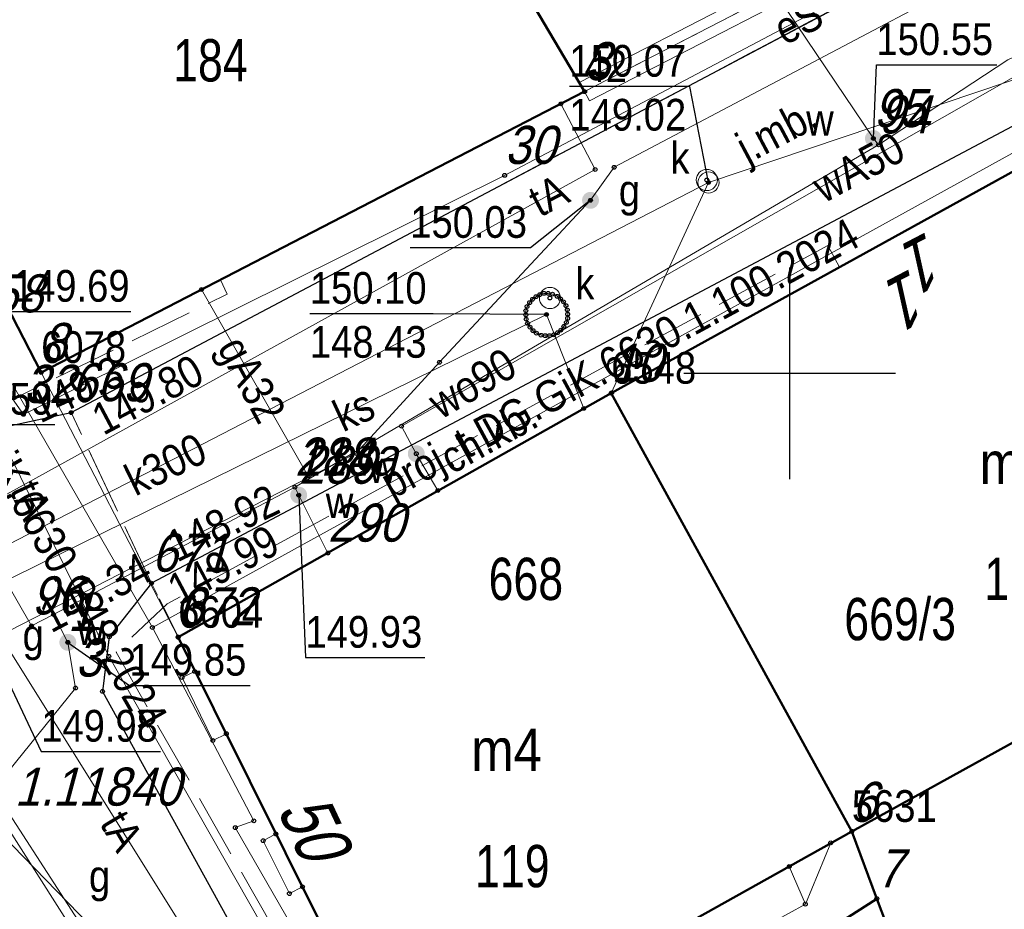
# Model space of a CAD drawing. Header units: metres. Extents: x 5551907 to 5556416, y 5709283 to 5712755.
# Tile 71 of 100: x 5554632 to 5554655, y 5710587 to 5710608. Entities that reach past the tile are written whole.
import ezdxf
from ezdxf.enums import TextEntityAlignment as Align

# ---------------------------------------------------------------- set-up
doc = ezdxf.new("R2010")
doc.units = ezdxf.units.M
for name, pattern in [('1.0_0.5', [1.5, 1, -0.5]), ('1.5_0.5', [2, 1.5, -0.5]), ('219-500', [0])]:
    doc.linetypes.add(name, pattern=pattern)
doc.layers.get('0').update_dxf_attribs({"color": 2, "lineweight": 5})
doc.styles.get("Standard").update_dxf_attribs({"font": 'Working1250', "width": 0.75})
doc.linetypes.add('otdn_500', pattern='A,5,0,[21,ksztalty.shx,S=0.5,R=0,X=0,Y=0]', length=5)

# ---------------------------------------------------------------- blocks, each defined once
blk = doc.blocks.new('PUNKTBUD')
at = {"color": 0}
blk.add_circle((0, 0), 0.045, dxfattribs=at)
blk = doc.blocks.new('203')
at = {"linetype": 'Continuous', "lineweight": 0}
h = blk.add_hatch(color=0, dxfattribs=at)
edge = h.paths.add_edge_path()
edge.add_arc((0, 0), 0.045, 0, 360)
blk = doc.blocks.new('US22')
at = {"color": 0, "linetype": 'Continuous', "lineweight": 13}
blk.add_circle((0, 0), 0.25, dxfattribs=at)
blk = doc.blocks.new('US15')
at = {"color": 0, "linetype": 'Continuous', "lineweight": 13}
blk.add_circle((0, 0), 0.25, dxfattribs=at)
blk = doc.blocks.new('PW01')
at = {"linetype": 'Continuous', "lineweight": 13}
h = blk.add_hatch(color=0, dxfattribs=at)
edge = h.paths.add_edge_path()
edge.add_arc((0, 0), 0.045, 0, 360)
blk = doc.blocks.new('US25')
at = {"linetype": 'Continuous', "lineweight": 0}
h = blk.add_hatch(color=0, dxfattribs=at)
edge = h.paths.add_edge_path()
edge.add_arc((0, 0), 0.2, 0, 360)
blk = doc.blocks.new('PIKIETAW1891')
at = {"color": 0}
blk.add_circle((0, 0), 0.045, dxfattribs=at)
blk = doc.blocks.new('RAMKA500K')
at = {"color": 0}
for p, q in [((250, 97.5), (250, 102.5)), ((247.5, 100), (252.5, 100))]:
    blk.add_line(p, q, dxfattribs=at)

msp = doc.modelspace()

# ---------------------------------------------------------------- linework, layer by layer
at = {"layer": '218-kontur użytku gruntowego', "color": 3, "linetype": 'CONTINUOUS', "lineweight": 18, "flags": 128}
for points in [[(5554645.15, 5710606.66), (5554654.78, 5710611.63)], [(5554654.78, 5710611.63), (5554645.15, 5710606.66)], [(5554627.72, 5710608.91), (5554632.3, 5710600.02)], [(5554632.3, 5710600.02), (5554627.72, 5710608.91)], [(5554659.6, 5710607.15), (5554645.78, 5710599.53)], [(5554645.78, 5710599.53), (5554659.6, 5710607.15)], [(5554632.3, 5710600.02), (5554645.15, 5710606.66)], [(5554645.15, 5710606.66), (5554632.3, 5710600.02)], [(5554645.78, 5710599.53), (5554635.54, 5710593.76)], [(5554635.54, 5710593.76), (5554645.78, 5710599.53)], [(5554651.47, 5710589.17), (5554645.78, 5710599.53)], [(5554645.78, 5710599.53), (5554651.47, 5710589.17)], [(5554635.54, 5710593.76), (5554640.8, 5710583.2)], [(5554640.8, 5710583.2), (5554635.54, 5710593.76)], [(5554657.25, 5710592.36), (5554651.47, 5710589.17)], [(5554651.47, 5710589.17), (5554657.25, 5710592.36)]]:
    msp.add_lwpolyline(points, dxfattribs=at)
at = {"layer": '219-działka ewidencyjna', "color": 7, "linetype": '219-500', "lineweight": 18, "flags": 128}
for points in [[(5554654.78, 5710611.63), (5554645.15, 5710606.66)], [(5554627.72, 5710608.91), (5554632.3, 5710600.02)], [(5554659.6, 5710607.15), (5554645.78, 5710599.53)], [(5554645.15, 5710606.66), (5554632.3, 5710600.02)], [(5554632.3, 5710600.02), (5554635.54, 5710593.76)], [(5554645.78, 5710599.53), (5554635.54, 5710593.76)], [(5554645.78, 5710599.53), (5554651.47, 5710589.17)], [(5554635.54, 5710593.76), (5554640.8, 5710583.2)], [(5554657.25, 5710592.36), (5554651.47, 5710589.17)], [(5554651.47, 5710589.17), (5554653.19, 5710584.6)]]:
    msp.add_lwpolyline(points, dxfattribs=at)
at = {"layer": '312-budynek ewidencyjny', "color": 7, "linetype": 'CONTINUOUS', "lineweight": 50, "flags": 128}
for points in [[(5554639.45, 5710616.29), (5554645.15, 5710606.66)], [(5554632.3, 5710600.02), (5554627.72, 5710608.91)], [(5554645.78, 5710599.53), (5554659.6, 5710607.15)], [(5554645.15, 5710606.66), (5554632.3, 5710600.02)], [(5554635.54, 5710593.76), (5554645.78, 5710599.53)], [(5554645.78, 5710599.53), (5554651.47, 5710589.17)], [(5554651.47, 5710589.17), (5554645.78, 5710599.53)], [(5554639.77, 5710585.26), (5554635.54, 5710593.76)], [(5554657.25, 5710592.36), (5554651.47, 5710589.17)], [(5554651.47, 5710589.17), (5554657.25, 5710592.36)], [(5554651.47, 5710589.17), (5554640.8, 5710583.2)], [(5554652.06, 5710587.58), (5554651.47, 5710589.17)], [(5554644.79, 5710582.93), (5554652.06, 5710587.58)], [(5554652.06, 5710587.58), (5554653.19, 5710584.6)], [(5554653.19, 5710584.6), (5554652.06, 5710587.58)]]:
    msp.add_lwpolyline(points, dxfattribs=at)
at = {"layer": 'chodnik', "color": 7, "linetype": '1.0_0.5', "lineweight": 18, "flags": 128}
for points in [[(5554822.56, 5710629.62), (5554823.07, 5710631.69), (5554822.76, 5710632.42), (5554822.16, 5710632.87), (5554797.97, 5710645.4), (5554784.56, 5710652.72), (5554777.43, 5710656.69), (5554765.45, 5710663.66), (5554763.72, 5710664.52), (5554762.58, 5710665.03), (5554761.31, 5710665.3), (5554759.92, 5710665.33), (5554758.83, 5710665.13), (5554757.81, 5710664.56), (5554749.52, 5710657.3), (5554747.33, 5710655.37), (5554741.94, 5710650.89), (5554740.7, 5710650.01), (5554739.41, 5710649.11), (5554735.01, 5710646.12), (5554731.21, 5710643.56), (5554729.65, 5710642.59), (5554727.97, 5710641.57), (5554725.99, 5710640.5), (5554721.52, 5710638.21), (5554711.64, 5710633.46), (5554698.51, 5710627.3), (5554679.94, 5710618.74), (5554666.85, 5710611.99), (5554634.91, 5710595.04), (5554635.54, 5710593.77), (5554645.79, 5710599.54), (5554659.6, 5710607.16), (5554666.51, 5710610.89), (5554681.42, 5710618.39), (5554684.82, 5710620.01), (5554694.58, 5710624.29), (5554706.8, 5710630), (5554722.73, 5710637.49), (5554723.66, 5710637.97), (5554730.42, 5710641.73), (5554731.23, 5710642.31), (5554735.8, 5710645.24), (5554743.3, 5710650.2), (5554750.14, 5710656.12), (5554758.1, 5710663.03), (5554758.94, 5710663.56), (5554760.39, 5710663.54), (5554761.56, 5710663.39), (5554763.13, 5710662.86), (5554773.67, 5710656.93), (5554776.6, 5710655.29), (5554780.82, 5710652.92), (5554781.82, 5710652.39), (5554793.4, 5710646.13), (5554794.26, 5710645.64), (5554797.08, 5710644.23), (5554821.96, 5710631.08)], [(5554643.73, 5710629.27), (5554642.85, 5710629.44), (5554626.02, 5710607.96), (5554625.71, 5710607.17), (5554625.95, 5710606.2), (5554629.63, 5710599.6), (5554631.32, 5710598.71), (5554633.01, 5710599.07), (5554655.26, 5710610.85), (5554654.78, 5710611.63), (5554645.15, 5710606.66), (5554632.3, 5710600.02), (5554627.72, 5710608.91), (5554627.68, 5710609.47), (5554627.78, 5710609.91), (5554636.8, 5710620.72)], [(5554635.54, 5710593.77), (5554634.91, 5710595.04), (5554633.91, 5710593.77), (5554633.75, 5710592.48), (5554638.74, 5710583.42), (5554641.01, 5710580.08), (5554643.71, 5710577.08), (5554646.71, 5710574.28), (5554649.98, 5710571.75), (5554654.48, 5710569.13), (5554657.23, 5710567.94), (5554663.58, 5710565.38), (5554672.78, 5710561.9), (5554675.18, 5710561.06), (5554689.57, 5710555.85), (5554698.78, 5710552.52), (5554710.37, 5710548.38), (5554714.25, 5710546.74), (5554729.82, 5710541.69), (5554742.89, 5710537.3), (5554751.26, 5710534.52), (5554762.58, 5710530.76), (5554774.22, 5710526.97), (5554774.78, 5710528.37), (5554764.27, 5710531.88), (5554751.75, 5710536.33), (5554751.77, 5710536.51), (5554750.8, 5710536.85), (5554747.46, 5710538.23), (5554747.7, 5710540.56), (5554744.66, 5710541.51), (5554744.56, 5710541.2), (5554739.98, 5710542.65), (5554739.84, 5710542.24), (5554738.75, 5710542.66), (5554738.86, 5710543), (5554737.13, 5710543.55), (5554736.94, 5710542.93), (5554735.52, 5710543.39), (5554735.71, 5710544), (5554735.21, 5710544.15), (5554734.57, 5710542.28), (5554734.29, 5710542.36), (5554734.21, 5710542.13), (5554733.69, 5710542.29), (5554733.6, 5710541.98), (5554731.6, 5710542.57), (5554731.71, 5710542.9), (5554731.2, 5710543.05), (5554731.26, 5710543.29), (5554730.98, 5710543.4), (5554731.45, 5710545.01), (5554730.83, 5710545.22), (5554730.25, 5710543.35), (5554729.32, 5710543.64), (5554729.03, 5710543.39), (5554727.46, 5710543.87), (5554727.33, 5710544.25), (5554717.41, 5710547.27), (5554713.9, 5710548.53), (5554699.71, 5710553.91), (5554699.01, 5710554.16), (5554698.93, 5710553.83), (5554698.03, 5710554.16), (5554698.06, 5710554.49), (5554696.65, 5710554.99), (5554696.58, 5710554.63), (5554695.68, 5710554.95), (5554695.75, 5710555.31), (5554694.67, 5710555.69), (5554694.6, 5710555.33), (5554693.68, 5710555.69), (5554693.72, 5710556.03), (5554692.17, 5710556.57), (5554692.08, 5710556.12), (5554691.15, 5710556.47), (5554691.23, 5710556.91), (5554690.16, 5710557.29), (5554680.82, 5710560.6), (5554675.34, 5710562.38), (5554657.42, 5710568.76), (5554652.45, 5710572.15), (5554644.79, 5710578.37), (5554640.8, 5710583.2)]]:
    msp.add_lwpolyline(points, close=True, dxfattribs=at)
at = {"layer": 'inny obiekt trwale związany z budynkiem (powierzchnia)', "color": 7, "linetype": 'CONTINUOUS', "lineweight": 18, "flags": 128}
for points in [[(5554635.63, 5710592.81), (5554636.36, 5710591.32), (5554636.68, 5710591.48), (5554635.93, 5710592.95)], [(5554637.55, 5710588.95), (5554638.17, 5710587.7), (5554638.48, 5710587.86), (5554637.85, 5710589.11)]]:
    msp.add_lwpolyline(points, close=True, dxfattribs=at)
at = {"layer": 'jezdnia', "color": 7, "linetype": '1.5_0.5', "lineweight": 18, "flags": 128}
for points in [[(5554960.4, 5710656.5), (5554906.47, 5710662.98), (5554877.76, 5710666.56), (5554844.75, 5710670.52), (5554844.36, 5710670.62), (5554836.19, 5710671.48), (5554835, 5710671.52), (5554832.57, 5710671.61), (5554815.48, 5710673.46), (5554790.07, 5710676.26), (5554775.78, 5710677.78), (5554773.92, 5710677.97), (5554760.44, 5710680.19), (5554759.28, 5710680.26), (5554757.52, 5710672.29), (5554758.12, 5710671.79), (5554746.56, 5710661.39), (5554737.06, 5710653), (5554732.06, 5710649.65), (5554725.98, 5710645.74), (5554720.21, 5710642.56), (5554711.94, 5710638.58), (5554697.76, 5710631.97), (5554682.55, 5710624.86), (5554655.26, 5710610.85), (5554633.01, 5710599.07), (5554634.91, 5710595.04), (5554666.85, 5710611.99), (5554679.94, 5710618.74), (5554698.51, 5710627.3), (5554711.64, 5710633.46), (5554721.52, 5710638.21), (5554725.99, 5710640.5), (5554727.97, 5710641.57), (5554729.65, 5710642.59), (5554731.21, 5710643.56), (5554735.01, 5710646.12), (5554739.41, 5710649.11), (5554740.7, 5710650.01), (5554741.94, 5710650.89), (5554747.33, 5710655.37), (5554749.52, 5710657.3), (5554757.81, 5710664.56), (5554758.83, 5710665.13), (5554759.92, 5710665.33), (5554761.31, 5710665.3), (5554762.58, 5710665.03), (5554763.72, 5710664.52), (5554765.45, 5710663.66), (5554777.43, 5710656.69), (5554784.56, 5710652.72), (5554797.97, 5710645.4), (5554822.16, 5710632.87), (5554822.76, 5710632.42), (5554823.07, 5710631.69), (5554826.45, 5710643.45), (5554813.45, 5710647.32), (5554799.47, 5710651.22), (5554799.55, 5710651.6), (5554787.36, 5710658.2), (5554782.04, 5710661.17), (5554772.82, 5710667.29), (5554772.29, 5710667.99), (5554772.06, 5710668.48), (5554771.95, 5710669.21), (5554772.13, 5710670), (5554772.39, 5710670.53), (5554773.8, 5710671.27), (5554774.71, 5710671.47), (5554775.67, 5710671.48), (5554789.27, 5710670.27), (5554814.11, 5710667.66), (5554832.89, 5710665.56), (5554842.5, 5710664.98), (5554843.74, 5710664.94), (5554877.17, 5710660.79), (5554906.04, 5710657.27), (5554959.91, 5710650.89)], [(5554558, 5710570.33), (5554562.14, 5710560.52), (5554562.8, 5710562.57), (5554564.32, 5710563.87), (5554575.58, 5710569.01), (5554582.72, 5710572.29), (5554586.34, 5710573.89), (5554589.82, 5710575.3), (5554593.44, 5710576.59), (5554596.7, 5710577.62), (5554600.63, 5710578.77), (5554604.29, 5710579.54), (5554607.1, 5710579.88), (5554609.83, 5710579.69), (5554612.84, 5710578.98), (5554614.07, 5710578.62), (5554615.82, 5710578.07), (5554620.44, 5710576.15), (5554626.43, 5710574.52), (5554634.22, 5710571.59), (5554644.05, 5710567.69), (5554657.36, 5710562.45), (5554676.86, 5710554.79), (5554686.94, 5710550.95), (5554700.74, 5710545.72), (5554701.94, 5710544.3), (5554701.89, 5710542.53), (5554701.56, 5710541.41), (5554707.44, 5710538.78), (5554708.55, 5710539.84), (5554708.99, 5710540.24), (5554709.69, 5710540.89), (5554710.98, 5710541.56), (5554712.5, 5710541.41), (5554720.5, 5710538.63), (5554736.78, 5710533.06), (5554749.57, 5710528.78), (5554763.55, 5710524.1), (5554766.07, 5710523.24), (5554782.69, 5710517.85), (5554796.57, 5710513.51), (5554803.14, 5710511.53), (5554825.07, 5710504.76), (5554823.27, 5710511.18), (5554815.61, 5710513.72), (5554799.99, 5710518.83), (5554799.5, 5710519.11), (5554799.2, 5710519.56), (5554798.33, 5710521.27), (5554797.28, 5710521.23), (5554795.45, 5710521.76), (5554793.69, 5710523.21), (5554792.64, 5710522.93), (5554791.5, 5710521.88), (5554790.13, 5710521.95), (5554787.1, 5710522.84), (5554785.11, 5710523.52), (5554778.56, 5710525.61), (5554774.22, 5710526.97), (5554762.58, 5710530.76), (5554751.26, 5710534.52), (5554742.89, 5710537.3), (5554729.82, 5710541.69), (5554714.25, 5710546.74), (5554710.37, 5710548.38), (5554698.78, 5710552.52), (5554689.57, 5710555.85), (5554675.18, 5710561.06), (5554672.78, 5710561.9), (5554663.58, 5710565.38), (5554657.23, 5710567.94), (5554654.48, 5710569.13), (5554649.98, 5710571.75), (5554646.71, 5710574.28), (5554643.71, 5710577.08), (5554641.01, 5710580.08), (5554638.74, 5710583.42), (5554633.75, 5710592.48), (5554633.91, 5710593.77), (5554634.91, 5710595.04), (5554633.01, 5710599.07), (5554631.32, 5710598.71), (5554629.63, 5710599.6), (5554625.95, 5710606.2), (5554625.71, 5710607.17), (5554626.02, 5710607.96), (5554642.85, 5710629.44), (5554638.66, 5710629.24), (5554632.54, 5710621.1), (5554625.82, 5710612.21), (5554623.73, 5710611.37), (5554622.02, 5710612.5), (5554609.82, 5710629.69), (5554603.83, 5710627.01), (5554609.56, 5710618.13), (5554617.52, 5710605.64), (5554618.27, 5710604.43), (5554618.94, 5710603.08), (5554618.99, 5710602.3), (5554618.71, 5710601.51), (5554617.21, 5710600.11), (5554615.15, 5710598.69), (5554603.4, 5710592.52), (5554592.29, 5710586.8), (5554591.52, 5710586.8), (5554590.85, 5710587.1), (5554590.26, 5710587.53), (5554589.28, 5710588.68), (5554580.73, 5710602.65), (5554575.05, 5710600.93), (5554584.05, 5710586.01), (5554584.47, 5710583.62), (5554582.84, 5710581.95), (5554570.69, 5710576.2), (5554558.91, 5710570.55)]]:
    msp.add_lwpolyline(points, close=True, dxfattribs=at)
at = {"layer": 'krawężnik', "color": 7, "linetype": 'CONTINUOUS', "lineweight": 25, "flags": 128}
for points in [[(5554633.01, 5710599.07), (5554655.26, 5710610.85), (5554682.55, 5710624.86), (5554697.76, 5710631.97), (5554711.94, 5710638.58), (5554720.21, 5710642.56), (5554725.98, 5710645.74), (5554732.06, 5710649.65), (5554737.06, 5710653), (5554746.56, 5710661.39), (5554758.12, 5710671.79), (5554757.53, 5710672.29)], [(5554757.81, 5710664.56), (5554749.52, 5710657.3), (5554747.33, 5710655.37), (5554741.94, 5710650.89), (5554740.7, 5710650.01), (5554739.41, 5710649.11), (5554735.01, 5710646.12), (5554731.21, 5710643.56), (5554729.65, 5710642.59), (5554727.97, 5710641.57), (5554725.99, 5710640.5), (5554721.52, 5710638.21), (5554711.64, 5710633.46), (5554698.51, 5710627.3), (5554679.94, 5710618.74), (5554666.85, 5710611.99), (5554634.91, 5710595.04)], [(5554642.85, 5710629.44), (5554626.02, 5710607.96), (5554625.71, 5710607.17), (5554625.95, 5710606.2), (5554629.63, 5710599.6), (5554631.32, 5710598.71), (5554633.01, 5710599.07)], [(5554634.91, 5710595.04), (5554633.91, 5710593.77), (5554633.75, 5710592.48), (5554638.74, 5710583.42), (5554641.01, 5710580.08), (5554643.71, 5710577.08), (5554646.71, 5710574.28), (5554649.98, 5710571.75), (5554654.48, 5710569.13), (5554657.23, 5710567.94), (5554663.58, 5710565.38), (5554672.78, 5710561.9), (5554675.18, 5710561.06), (5554689.57, 5710555.85), (5554698.78, 5710552.52), (5554710.37, 5710548.38), (5554714.25, 5710546.74), (5554729.82, 5710541.69), (5554742.89, 5710537.3), (5554751.26, 5710534.52), (5554762.58, 5710530.76), (5554774.22, 5710526.97), (5554778.56, 5710525.61)]]:
    msp.add_lwpolyline(points, dxfattribs=at)
at = {"layer": 'przewód elektroenergetyczny podziemny', "color": 1, "linetype": 'CONTINUOUS', "lineweight": 18, "flags": 128}
for points in [[(5554743.5, 5710651.51), (5554730.66, 5710642.4), (5554721.73, 5710637.34), (5554709.05, 5710631.46), (5554706.29, 5710636.77), (5554691.58, 5710629.29), (5554676.4, 5710622.17), (5554643.26, 5710604.68), (5554631.88, 5710599.03), (5554628.03, 5710604.51), (5554618.42, 5710600.52), (5554598.73, 5710590.31), (5554584.04, 5710584.65), (5554571.96, 5710604.65), (5554563.95, 5710617.02), (5554555.71, 5710632), (5554544.41, 5710649.74), (5554530.65, 5710671.55), (5554500.98, 5710648.51), (5554494.46, 5710639.26)], [(5554634.93, 5710593.99), (5554626.45, 5710608.7), (5554623.91, 5710613.1), (5554620.16, 5710619.39), (5554618.85, 5710619.26), (5554615.02, 5710624.35), (5554611.62, 5710629.38)], [(5554746.97, 5710536.32), (5554714.02, 5710547.69), (5554713.26, 5710548.15), (5554700, 5710553.25), (5554699.28, 5710552.62), (5554688.68, 5710556.84), (5554675.66, 5710561.33), (5554659.32, 5710567.61), (5554658.02, 5710568.24), (5554652.74, 5710571.71), (5554652.17, 5710571.96), (5554644.6, 5710578.37), (5554640.93, 5710582.24), (5554636.89, 5710589.26), (5554637.33, 5710589.42), (5554634.93, 5710593.99), (5554662.51, 5710609.21), (5554676.03, 5710616.28), (5554685.57, 5710620.81)]]:
    msp.add_lwpolyline(points, dxfattribs=at)
at = {"layer": 'przewód gazowy', "color": 40, "linetype": 'CONTINUOUS', "lineweight": 18, "flags": 128}
for points in [[(5554629.51, 5710592.95), (5554630.16, 5710593.26), (5554630.97, 5710593.62), (5554634.44, 5710595.4), (5554639.75, 5710598.11), (5554641.72, 5710600.26), (5554645.29, 5710604.09), (5554645.85, 5710604.87), (5554672.38, 5710618.88), (5554682.9, 5710624.07), (5554692.93, 5710628.71), (5554707.74, 5710635.73), (5554710.51, 5710636.98), (5554712.51, 5710637.93), (5554720.95, 5710641.71), (5554728.14, 5710645.91), (5554734.06, 5710650), (5554738.66, 5710653.35), (5554741.1, 5710655.6), (5554747.26, 5710661.27), (5554758.04, 5710671.04), (5554760.74, 5710673.5), (5554761.53, 5710673.9)], [(5554638.61, 5710597.57), (5554636.09, 5710601.98)], [(5554629.51, 5710592.95), (5554630.81, 5710590.71), (5554633.33, 5710586.82), (5554635.89, 5710582.98), (5554638.6, 5710579.21), (5554641.36, 5710575.52), (5554643.95, 5710572.09), (5554648.15, 5710570.26), (5554648.38, 5710570.08), (5554664.78, 5710563.81), (5554669.85, 5710561.83), (5554683.11, 5710556.68), (5554686.39, 5710555.56), (5554690.85, 5710553.91), (5554705.54, 5710548.47), (5554708.34, 5710547.56), (5554714.35, 5710545.32), (5554715.95, 5710544.73), (5554718.14, 5710543.92), (5554723.22, 5710542.05), (5554743.94, 5710535.12)]]:
    msp.add_lwpolyline(points, dxfattribs=at)
at = {"layer": 'przewód kanalizacyjny', "color": 34, "linetype": 'CONTINUOUS', "lineweight": 18, "flags": 128}
for points in [[(5554628.3, 5710594.29), (5554648.08, 5710604.51), (5554660.72, 5710608.77)], [(5554648.08, 5710604.51), (5554645.78, 5710599.53)], [(5554627.45, 5710593.12), (5554644.25, 5710601.39), (5554645.13, 5710599.17)], [(5554628.3, 5710594.29), (5554640.08, 5710575.77), (5554643.41, 5710570.58), (5554668.65, 5710560.53), (5554677.79, 5710557.09), (5554688.04, 5710553.28), (5554705.47, 5710547.12)], [(5554642.54, 5710568.71), (5554638.14, 5710582.12), (5554627.45, 5710593.12)], [(5554650.37, 5710587.45), (5554650.97, 5710588.9)], [(5554650.37, 5710587.45), (5554649.99, 5710588.34)], [(5554638.14, 5710582.12), (5554641.61, 5710582.66), (5554649.97, 5710587.23), (5554650.37, 5710587.45)]]:
    msp.add_lwpolyline(points, dxfattribs=at)
at = {"layer": 'przewód telekomunikacyjny podziemny', "color": 30, "linetype": 'CONTINUOUS', "lineweight": 18, "flags": 128}
for points in [[(5554622.85, 5710607.73), (5554629.81, 5710596.22), (5554642.61, 5710575.77), (5554643.84, 5710573.06), (5554652.72, 5710569.27)], [(5554638.72, 5710584.84), (5554633.9, 5710593.31), (5554631.28, 5710598.61), (5554627.37, 5710606.25)], [(5554629.81, 5710596.22), (5554645.4, 5710604.82), (5554644.59, 5710606.37)]]:
    msp.add_lwpolyline(points, dxfattribs=at)
at = {"layer": 'przewód telekomunikacyjny podziemny - ob. projektowany', "color": 30, "linetype": '1.5_0.5', "lineweight": 18, "flags": 128}
for points in [[(5554627.37, 5710606.25), (5554627.88, 5710605.6), (5554628.62, 5710604.29), (5554628.37, 5710603.25), (5554630.56, 5710599.43), (5554631.78, 5710599.46), (5554636.7, 5710601.87), (5554636.54, 5710602.21)], [(5554651.18, 5710602.51), (5554650.9, 5710603.02), (5554635.28, 5710594.55), (5554634.07, 5710593.41), (5554637.93, 5710586.64), (5554638.72, 5710584.84)]]:
    msp.add_lwpolyline(points, dxfattribs=at)
at = {"layer": 'przewód wodociągowy', "color": 5, "linetype": 'CONTINUOUS', "lineweight": 18, "flags": 128}
for points in [[(5554706.07, 5710631.81), (5554696.61, 5710627.74), (5554681.35, 5710620.94), (5554665.21, 5710612.71), (5554659.28, 5710609.41), (5554658.95, 5710609.2), (5554655.16, 5710607.41), (5554652.1, 5710605.4), (5554638.3, 5710597.31), (5554632.59, 5710594.3), (5554632.07, 5710594.03), (5554628.8, 5710599.72), (5554628.68, 5710599.91)], [(5554652.1, 5710605.4), (5554651.98, 5710605.55), (5554644.52, 5710616.62), (5554640.61, 5710614.33)], [(5554641.68, 5710597.23), (5554641.17, 5710598.1), (5554640.82, 5710598.75), (5554655.57, 5710607.16)], [(5554638.3, 5710597.31), (5554638.39, 5710597.12), (5554639.08, 5710595.75)], [(5554621.57, 5710578.05), (5554622.15, 5710578.99), (5554633.11, 5710592.56), (5554632.93, 5710593.64), (5554632.59, 5710594.3)]]:
    msp.add_lwpolyline(points, dxfattribs=at)
at = {"layer": 'rzedna - ob. w budowie-Atr2', "color": 7, "flags": 128}
msp.add_lwpolyline([(5554632.93, 5710593.64), (5554634.39, 5710592.62), (5554637.244, 5710592.62)], dxfattribs=at)
at = {"layer": 'rzedna-Atr2', "color": 7, "flags": 128}
for points in [[(5554651.98, 5710605.55), (5554652.05, 5710607.29), (5554654.898, 5710607.29)], [(5554648.08, 5710604.51), (5554647.64, 5710606.78), (5554644.792, 5710606.78)], [(5554645.29, 5710604.09), (5554643.87, 5710602.97), (5554641.027, 5710602.97)], [(5554630.53, 5710601.17), (5554631.63, 5710601.46), (5554634.42, 5710601.46)], [(5554644.25, 5710601.39), (5554641.57, 5710601.41), (5554638.653, 5710601.41)], [(5554628.8, 5710599.72), (5554629.8, 5710598.79), (5554632.622, 5710598.79)], [(5554638.39, 5710597.12), (5554638.55, 5710593.28), (5554641.372, 5710593.28)], [(5554631.48, 5710592.8), (5554632.3, 5710591.06), (5554635.122, 5710591.06)]]:
    msp.add_lwpolyline(points, dxfattribs=at)
at = {"layer": 'studnia kanalizacyjna', "color": 34, "linetype": 'CONTINUOUS', "lineweight": 18, "flags": 128}
msp.add_lwpolyline([(5554644.75, 5710601.4), (5554644.75, 5710601.3), (5554644.72, 5710601.2), (5554644.66, 5710601.11), (5554644.59, 5710601.02), (5554644.51, 5710600.96), (5554644.42, 5710600.91), (5554644.32, 5710600.89), (5554644.22, 5710600.89), (5554644.12, 5710600.9), (5554644.01, 5710600.95), (5554643.93, 5710601.01), (5554643.86, 5710601.09), (5554643.8, 5710601.18), (5554643.77, 5710601.28), (5554643.76, 5710601.38), (5554643.76, 5710601.48), (5554643.79, 5710601.58), (5554643.85, 5710601.67), (5554643.92, 5710601.75), (5554644, 5710601.81), (5554644.09, 5710601.86), (5554644.19, 5710601.89), (5554644.29, 5710601.89), (5554644.39, 5710601.87), (5554644.5, 5710601.82), (5554644.58, 5710601.76), (5554644.65, 5710601.69), (5554644.71, 5710601.6), (5554644.74, 5710601.5)], close=True, dxfattribs=at)
at = {"layer": 'ściana oporowa (linia)', "color": 0, "linetype": 'otdn_500', "lineweight": 18}
for p, q in [((5554654.665, 5710611.852), (5554645.035, 5710606.882)), ((5554645.035, 5710606.882), (5554645.15, 5710606.66))]:
    msp.add_line(p, q, dxfattribs=at)
at = {"layer": 'ściana oporowa (linia)', "color": 0, "lineweight": 18}
for p, q in [((5554654.895, 5710611.408), (5554645.265, 5710606.438)), ((5554645.265, 5710606.438), (5554645.15, 5710606.66))]:
    msp.add_line(p, q, dxfattribs=at)

# ---------------------------------------------------------------- block references
at = {"layer": '203-punkt graniczny', "color": 7, "linetype": 'CONTINUOUS', "lineweight": 18}
for p in [(5554645.15, 5710606.66), (5554632.3, 5710600.02), (5554645.78, 5710599.53), (5554635.54, 5710593.76), (5554651.47, 5710589.17)]:
    msp.add_blockref('203', p, dxfattribs=at)
at = {"layer": 'pikieta sztuczna', "color": 7, "linetype": 'CONTINUOUS', "lineweight": 13}
for p in [(5554633.01, 5710599.07), (5554634.91, 5710595.04)]:
    msp.add_blockref('PW01', p, dxfattribs=at)
at = {"layer": 'Punkt budynku', "color": 5, "linetype": 'CONTINUOUS', "lineweight": 18}
for p in [(5554645.15, 5710606.66), (5554632.3, 5710600.02), (5554645.78, 5710599.53), (5554635.54, 5710593.76), (5554635.93, 5710592.95), (5554635.63, 5710592.81), (5554636.68, 5710591.48), (5554636.36, 5710591.32), (5554637.85, 5710589.11), (5554651.47, 5710589.17), (5554637.55, 5710588.95), (5554638.48, 5710587.86), (5554638.17, 5710587.7), (5554652.06, 5710587.58)]:
    msp.add_blockref('PUNKTBUD', p, dxfattribs=at)
at = {"layer": 'Punkt roboczy BDOT GESUT K1', "color": 6, "linetype": 'CONTINUOUS', "lineweight": 18}
for p in [(5554645.15, 5710606.66), (5554645.15, 5710606.66), (5554644.59, 5710606.37), (5554651.98, 5710605.55), (5554651.98, 5710605.55), (5554651.98, 5710605.55), (5554652.1, 5710605.4), (5554652.1, 5710605.4), (5554645.4, 5710604.82), (5554645.85, 5710604.87), (5554643.26, 5710604.68), (5554648.04, 5710604.57), (5554648.08, 5710604.51), (5554648.08, 5710604.51), (5554648.08, 5710604.51), (5554645.29, 5710604.09), (5554645.29, 5710604.09), (5554636.09, 5710601.98), (5554643.92, 5710601.75), (5554644, 5710601.81), (5554644.09, 5710601.86), (5554644.19, 5710601.89), (5554644.29, 5710601.89), (5554644.33, 5710601.78), (5554644.39, 5710601.87), (5554644.5, 5710601.82), (5554644.58, 5710601.76), (5554644.65, 5710601.69), (5554643.76, 5710601.48), (5554643.79, 5710601.58), (5554643.85, 5710601.67), (5554644.71, 5710601.6), (5554644.74, 5710601.5), (5554643.76, 5710601.38), (5554643.77, 5710601.28), (5554644.25, 5710601.39), (5554644.75, 5710601.4), (5554644.75, 5710601.3), (5554643.8, 5710601.18), (5554643.86, 5710601.09), (5554643.93, 5710601.01), (5554644.59, 5710601.02), (5554644.66, 5710601.11), (5554644.72, 5710601.2), (5554644.01, 5710600.95), (5554644.12, 5710600.9), (5554644.22, 5710600.89), (5554644.32, 5710600.89), (5554644.42, 5710600.91), (5554644.51, 5710600.96), (5554641.72, 5710600.26), (5554632.3, 5710600.02), (5554645.78, 5710599.53), (5554645.79, 5710599.54), (5554645.13, 5710599.17), (5554631.88, 5710599.03), (5554631.88, 5710599.03), (5554633.01, 5710599.07), (5554633.01, 5710599.07), (5554633.01, 5710599.07), (5554633.01, 5710599.07), (5554633.01, 5710599.07), (5554633.01, 5710599.07), (5554640.82, 5710598.75), (5554639.75, 5710598.11), (5554641.17, 5710598.1), (5554641.17, 5710598.1), (5554638.61, 5710597.57), (5554638.3, 5710597.31), (5554638.3, 5710597.31), (5554638.39, 5710597.12), (5554638.39, 5710597.12), (5554638.39, 5710597.12), (5554641.68, 5710597.23), (5554639.08, 5710595.75), (5554634.44, 5710595.4), (5554634.44, 5710595.4), (5554634.91, 5710595.04), (5554634.91, 5710595.04), (5554634.91, 5710595.04), (5554634.91, 5710595.04), (5554634.91, 5710595.04), (5554634.91, 5710595.04), (5554634.91, 5710595.04), (5554632.59, 5710594.3), (5554632.59, 5710594.3), (5554632.07, 5710594.03), (5554632.07, 5710594.03), (5554634.93, 5710593.99), (5554634.93, 5710593.99), (5554633.91, 5710593.77), (5554633.91, 5710593.77), (5554633.91, 5710593.77), (5554635.54, 5710593.77), (5554635.54, 5710593.77), (5554632.93, 5710593.64), (5554632.93, 5710593.64), (5554633.9, 5710593.31), (5554633.11, 5710592.56), (5554633.75, 5710592.48), (5554633.75, 5710592.48), (5554633.75, 5710592.48), (5554637.33, 5710589.42), (5554636.89, 5710589.26), (5554650.97, 5710588.9), (5554649.99, 5710588.34), (5554650.37, 5710587.45), (5554650.37, 5710587.45), (5554650.37, 5710587.45)]:
    msp.add_blockref('PIKIETAW1891', p, dxfattribs=at)
at = {"layer": 'rzedna', "color": 5, "linetype": 'CONTINUOUS', "lineweight": 18}
for p in [(5554651.98, 5710605.55), (5554638.39, 5710597.12), (5554632.07, 5710594.03)]:
    msp.add_blockref('PW01', p, dxfattribs=at)
at = {"layer": 'rzedna', "color": 34, "linetype": 'CONTINUOUS', "lineweight": 18}
for p in [(5554648.08, 5710604.51), (5554644.25, 5710601.39)]:
    msp.add_blockref('PW01', p, dxfattribs=at)
at = {"layer": 'rzedna', "color": 40, "linetype": 'CONTINUOUS', "lineweight": 18}
for p in [(5554645.29, 5710604.09), (5554634.44, 5710595.4)]:
    msp.add_blockref('PW01', p, dxfattribs=at)
at = {"layer": 'rzedna', "color": 1, "linetype": 'CONTINUOUS', "lineweight": 18}
msp.add_blockref('PW01', (5554631.88, 5710599.03), dxfattribs=at)
at = {"layer": 'rzedna - ob. w budowie', "color": 7, "linetype": 'CONTINUOUS', "lineweight": 18}
msp.add_blockref('PW01', (5554632.93, 5710593.64), dxfattribs=at)
at = {"layer": 'studnia kanalizacyjna', "color": 34, "linetype": 'CONTINUOUS', "lineweight": 18}
msp.add_blockref('US15', (5554648.08, 5710604.51), dxfattribs=at)
at = {"layer": 'Wstawianie ramki sekcyjnej z opisem', "color": 7, "linetype": 'CONTINUOUS', "lineweight": 13}
msp.add_blockref('RAMKA500K', (5554400, 5710500), dxfattribs=at)
msp.add_blockref('RAMKA500K', (5554400, 5710500), dxfattribs=at)
msp.add_blockref('RAMKA500K', (5554400, 5710500), dxfattribs=at)
msp.add_blockref('RAMKA500K', (5554400, 5710500), dxfattribs=at)
at = {"layer": 'właz do komory lub kanału - okrągły', "color": 7, "linetype": 'CONTINUOUS', "lineweight": 18}
for p in [(5554648.04, 5710604.57), (5554644.33, 5710601.78)]:
    msp.add_blockref('US22', p, dxfattribs=at)
at = {"layer": 'zasuwa lub zawór', "color": 5, "linetype": 'CONTINUOUS', "lineweight": 18}
for p in [(5554651.98, 5710605.55), (5554641.17, 5710598.1), (5554638.39, 5710597.12), (5554632.93, 5710593.64)]:
    msp.add_blockref('US25', p, dxfattribs=at)
at = {"layer": 'zasuwa lub zawór', "color": 40, "linetype": 'CONTINUOUS', "lineweight": 18}
msp.add_blockref('US25', (5554645.29, 5710604.09), dxfattribs=at)

# ---------------------------------------------------------------- texts
at = {"layer": '203-punkt graniczny-Atr103', "color": 7, "width": 0.9}
for s, p in [('42', (5554645.15, 5710606.66)), ('42', (5554645.15, 5710606.66)), ('6078', (5554632.3, 5710600.02)), ('6078', (5554632.3, 5710600.02)), ('6548', (5554645.78, 5710599.53)), ('6548', (5554645.78, 5710599.53)), ('6604', (5554635.54, 5710593.76)), ('6604', (5554635.54, 5710593.76)), ('5631', (5554651.47, 5710589.17)), ('5631', (5554651.47, 5710589.17))]:
    msp.add_text(s, height=0.75, dxfattribs=at).set_placement(p, align=Align.BOTTOM_LEFT)
at = {"layer": '211-numer działki ewidencyjnej', "color": 7, "linetype": 'CONTINUOUS', "lineweight": 18, "width": 0.79}
for s, p in [('668', (5554642.88, 5710594.64)), ('669/3', (5554651.29, 5710593.69))]:
    msp.add_text(s, height=1, dxfattribs=at).set_placement(p)
at = {"layer": '238-Punkt adresowy budynku', "color": 7, "linetype": 'CONTINUOUS', "lineweight": 25, "oblique": 15, "width": 0.79}
for s, rotation, p in [('1', 207.554, (5554652.95, 5710603.2)), ('50', 295.159, (5554638.18, 5710589.03))]:
    msp.add_text(s, height=1.25, rotation=rotation, dxfattribs=at).set_placement(p, align=Align.CENTER)
msp.add_text('1', height=1.25, rotation=207.554, dxfattribs=at).set_placement((5554652.72, 5710602.83), align=Align.BOTTOM_LEFT)
at = {"layer": '312-oznaczenie budynku ewidencyjnego', "color": 7, "linetype": 'CONTINUOUS', "lineweight": 18, "width": 0.79}
for s, p in [('184', (5554635.42, 5710607.9)), ('111', (5554654.6, 5710595.64)), ('119', (5554642.56, 5710588.85))]:
    msp.add_text(s, height=1, dxfattribs=at).set_placement(p, align=Align.TOP_LEFT)
at = {"layer": '312-oznaczenie budynku ewidencyjnego-Atr117', "color": 7, "width": 0.9}
for s, p in [('m3', (5554654.49, 5710597.38)), ('m4', (5554642.47, 5710590.6))]:
    msp.add_text(s, height=1, dxfattribs=at).set_placement(p)
at = {"layer": 'chodnik-Atr17', "color": 7, "width": 0.9}
msp.add_text('ch.kb.', height=0.75, rotation=29.097, dxfattribs=at).set_placement((5554642.01, 5710597.6))
at = {"layer": 'jezdnia-Atr17', "color": 7, "width": 0.9}
msp.add_text('j.mb.', height=0.75, rotation=27.954, dxfattribs=at).set_placement((5554649, 5710604.94))
at = {"layer": 'pikieta sztuczna-Atr2', "color": 7, "width": 0.9}
for s, rotation, p in [('149.80', 27.898, (5554633.77, 5710598.52)), ('149.99', 27.954, (5554635.56, 5710594.49))]:
    msp.add_text(s, height=0.75, rotation=rotation, dxfattribs=at).set_placement(p)
at = {"layer": 'przewód elektroenergetyczny podziemny-Atr1', "color": 1, "width": 0.9}
msp.add_text('eS', height=0.75, rotation=26.517, dxfattribs=at).set_placement((5554649.71, 5710608.08), align=Align.MIDDLE_LEFT)
at = {"layer": 'przewód gazowy-Atr1', "color": 40, "width": 0.9}
msp.add_text('gA32', height=0.75, rotation=298.46, dxfattribs=at).set_placement((5554636.78, 5710600.78), align=Align.MIDDLE_LEFT)
at = {"layer": 'przewód kanalizacyjny-Atr1', "color": 34, "width": 0.9}
for s, rotation, p in [('ks', 24.882, (5554639.28, 5710598.94)), ('k300', 26.012, (5554634.36, 5710597.42))]:
    msp.add_text(s, height=0.75, rotation=rotation, dxfattribs=at).set_placement(p, align=Align.MIDDLE_LEFT)
at = {"layer": 'przewód telekomunikacyjny podziemny - ob. projektowany-Atr1', "color": 30, "width": 0.9}
for s, rotation, p in [('proj. t DG.GiK.6630.1.100.2024', 28.469, (5554640.42, 5710597.34)), ('proj. t DG.GiK.6630.1.48.2024', 299.825, (5554628.96, 5710602.23))]:
    msp.add_text(s, height=0.75, rotation=rotation, dxfattribs=at).set_placement(p, align=Align.MIDDLE_LEFT)
at = {"layer": 'przewód telekomunikacyjny podziemny-Atr1', "color": 30, "width": 0.9}
for rotation, p in [(27.572, (5554643.92, 5710604.01)), (294.917, (5554631.88, 5710597.39)), (300.731, (5554633.99, 5710589.55))]:
    msp.add_text('tA', height=0.75, rotation=rotation, dxfattribs=at).set_placement(p, align=Align.MIDDLE_LEFT)
at = {"layer": 'przewód wodociągowy-Atr1', "color": 5, "width": 0.9}
for s, rotation, p in [('wA50', 28.392, (5554650.63, 5710604.34)), ('wo90', 30.38, (5554641.56, 5710599.22))]:
    msp.add_text(s, height=0.75, rotation=rotation, dxfattribs=at).set_placement(p, align=Align.MIDDLE_LEFT)
at = {"layer": 'Punkt budynku-Atr104', "color": 5, "oblique": 15, "width": 0.9}
for s, p in [('3', (5554645.15, 5710606.66)), ('8', (5554632.3, 5710600.02)), ('10', (5554645.78, 5710599.53)), ('3', (5554635.54, 5710593.76)), ('6', (5554651.47, 5710589.17)), ('7', (5554652.06, 5710587.58))]:
    msp.add_text(s, height=0.9, dxfattribs=at).set_placement(p, align=Align.BOTTOM_LEFT)
at = {"layer": 'Punkt roboczy BDOT GESUT K1-Atr103', "color": 6, "oblique": 15, "width": 0.9}
for s, p in [('95', (5554651.98, 5710605.55)), ('95', (5554651.98, 5710605.55)), ('95', (5554651.98, 5710605.55)), ('94', (5554652.1, 5710605.4)), ('94', (5554652.1, 5710605.4)), ('30', (5554643.26, 5710604.68)), ('258', (5554630.53, 5710601.17)), ('258', (5554630.53, 5710601.17)), ('258', (5554630.53, 5710601.17)), ('32', (5554631.88, 5710599.03)), ('32', (5554631.88, 5710599.03)), ('669', (5554633.01, 5710599.07)), ('669', (5554633.01, 5710599.07)), ('669', (5554633.01, 5710599.07)), ('288', (5554638.3, 5710597.31)), ('114a', (5554638.3, 5710597.31)), ('289', (5554638.39, 5710597.12)), ('289', (5554638.39, 5710597.12)), ('289', (5554638.39, 5710597.12)), ('290', (5554639.08, 5710595.75)), ('671', (5554634.91, 5710595.04)), ('671', (5554634.91, 5710595.04)), ('671', (5554634.91, 5710595.04)), ('671', (5554634.91, 5710595.04)), ('96', (5554632.07, 5710594.03)), ('96', (5554632.07, 5710594.03)), ('672', (5554635.54, 5710593.77)), ('672', (5554635.54, 5710593.77)), ('1', (5554632.93, 5710593.64)), ('1', (5554632.93, 5710593.64)), ('3', (5554633.11, 5710592.56))]:
    msp.add_text(s, height=0.9, dxfattribs=at).set_placement(p, align=Align.BOTTOM_LEFT)
at = {"layer": 'rzedna - ob. w budowie-Atr2', "color": 7, "width": 0.9}
msp.add_text('149.85', height=0.75, dxfattribs=at).set_placement((5554634.39, 5710592.628), align=Align.BOTTOM_LEFT)
at = {"layer": 'rzedna-Atr2', "color": 5, "width": 0.9}
for s, p in [('150.55', (5554652.05, 5710607.298)), ('149.69', (5554631.63, 5710601.468)), ('149.59', (5554629.8, 5710598.798)), ('149.93', (5554638.55, 5710593.288))]:
    msp.add_text(s, height=0.75, dxfattribs=at).set_placement(p, align=Align.BOTTOM_LEFT)
at = {"layer": 'rzedna-Atr2', "color": 34, "width": 0.9}
for s, p in [('150.07', (5554644.792, 5710606.788)), ('150.10', (5554638.653, 5710601.418))]:
    msp.add_text(s, height=0.75, dxfattribs=at).set_placement(p, align=Align.BOTTOM_LEFT)
at = {"layer": 'rzedna-Atr2', "color": 40, "width": 0.9}
for s, p in [('150.03', (5554641.027, 5710602.978)), ('149.98', (5554632.3, 5710591.067))]:
    msp.add_text(s, height=0.75, dxfattribs=at).set_placement(p, align=Align.BOTTOM_LEFT)
at = {"layer": 'rzedna-Atr2', "color": 1, "width": 0.9}
msp.add_text('149.3', height=0.75, rotation=25.071, dxfattribs=at).set_placement((5554632.12, 5710599.15), align=Align.MIDDLE_LEFT)
at = {"layer": 'rzedna-Atr2', "color": 40, "width": 0.9}
msp.add_text('148.92', height=0.75, rotation=25.748, dxfattribs=at).set_placement((5554635.35, 5710595.86), align=Align.MIDDLE_LEFT)
at = {"layer": 'rzedna-Atr2', "color": 5, "width": 0.9}
msp.add_text('148.34', height=0.75, rotation=27.766, dxfattribs=at).set_placement((5554632.36, 5710594.18), align=Align.MIDDLE_LEFT)
at = {"layer": 'rzedna-Atr3', "color": 34, "width": 0.9}
for s, p in [('149.02', (5554644.792, 5710605.513)), ('148.43', (5554638.653, 5710600.143))]:
    msp.add_text(s, height=0.75, dxfattribs=at).set_placement(p, align=Align.BOTTOM_LEFT)
at = {"layer": 'Szczegółowa osnowa geodezyjna pozioma-Atr103', "color": 7, "oblique": 15, "width": 0.9}
msp.add_text('5.158.27.1.11840', height=0.9, dxfattribs=at).set_placement((5554627.154, 5710589.509), align=Align.BOTTOM_LEFT)
at = {"layer": 'właz do komory lub kanału - okrągły-Atr17', "color": 7, "width": 0.9}
for p in [(5554647.18, 5710604.72), (5554644.93, 5710601.75)]:
    msp.add_text('k', height=0.75, dxfattribs=at).set_placement(p)
at = {"layer": 'zasuwa lub zawór-Atr17', "color": 5, "width": 0.9}
for p in [(5554650.39, 5710605.62), (5554640.05, 5710597.41), (5554639.03, 5710596.58), (5554633.15, 5710593.58)]:
    msp.add_text('w', height=0.75, dxfattribs=at).set_placement(p)
at = {"layer": 'zasuwa lub zawór-Atr17', "color": 40, "width": 0.9}
for p in [(5554645.96, 5710603.95), (5554631.86, 5710593.44), (5554633.43, 5710587.74)]:
    msp.add_text('g', height=0.75, dxfattribs=at).set_placement(p)

doc.saveas('drawing.dxf')
